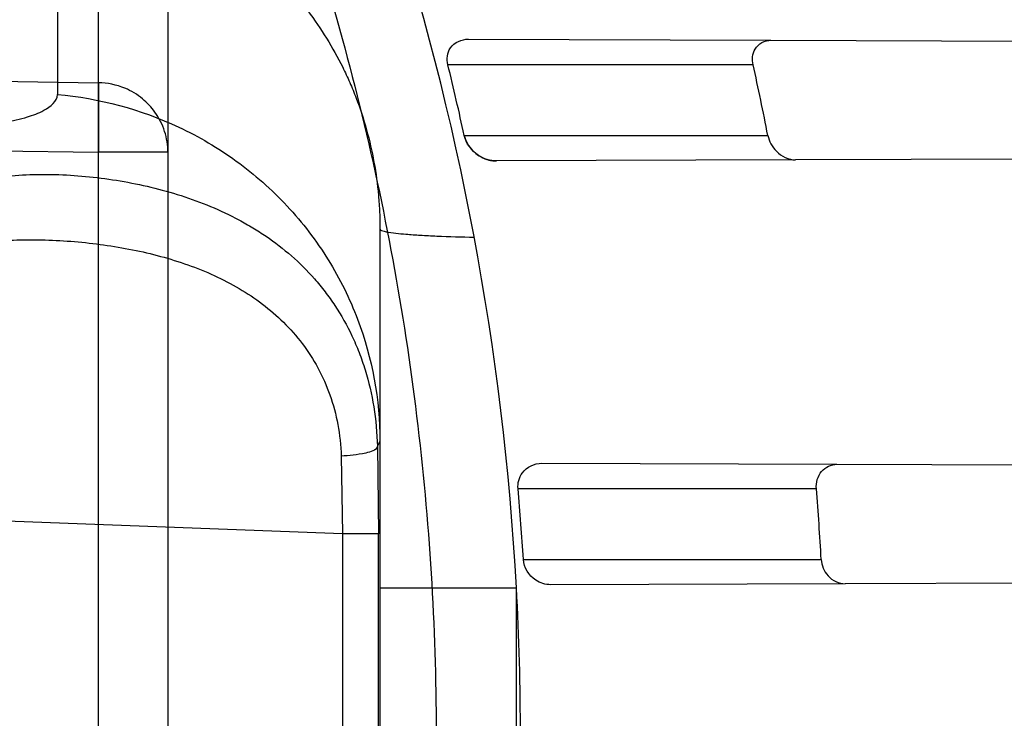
# Model space of a CAD drawing. Header units: millimetres. Extents: x 0 to 297, y 0 to 210.
# Tile 95 of 256: x 147.0301 to 147.1136, y 93.0391 to 93.0985. Entities that reach past the tile are written whole.
import ezdxf

# ---------------------------------------------------------------- set-up
doc = ezdxf.new("R2010")
doc.units = ezdxf.units.MM
doc.header["$LTSCALE"] = 16.335
doc.layers.get('0').update_dxf_attribs({"linetype": 'CONTINUOUS'})
for name, color, linetype in [('01_GLOBAL', 7, 'CONTINUOUS'), ('INTFCLR_1', 7, 'CONTINUOUS'), ('INTFCLR_144815', 7, 'CONTINUOUS')]:
    doc.layers.add(name, color=color, linetype=linetype)

msp = doc.modelspace()

# ---------------------------------------------------------------- linework, layer by layer
at = {"color": 7, "linetype": 'Continuous'}
msp.add_circle((147.7028034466, 92.1254639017), 2.28, dxfattribs=at)
at = {"color": 9, "linetype": 'Continuous'}
msp.add_arc((147.7028034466, 92.1254639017), 2.2507792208, 92.9674534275, 177.0325465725, dxfattribs=at)
at = {"layer": '01_GLOBAL', "color": 7, "linetype": 'Continuous'}
msp.add_circle((147.7028034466, 92.1254639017), 2.31, dxfattribs=at)
at = {"layer": 'INTFCLR_1', "color": 9, "linetype": 'Continuous'}
for p, q in [((147.0332503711, 93.11103877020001), (147.0332503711, 93.09210601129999)), ((147.0367404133, 92.9675399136), (147.0367404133, 93.1077233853)), ((147.0426356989, 93.10181543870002), (147.0426356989, 92.97344786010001)), ((147.0681540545, 93.0968095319), (147.0938271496, 93.09671991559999)), ((147.0923150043, 93.0946316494), (147.0664030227, 93.0946316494)), ((146.9843088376, 93.09387602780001), (147.0367404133, 93.0931080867)), ((147.0367404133, 93.0931080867), (147.0367404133, 93.08720014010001)), ((147.0677900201, 93.0886316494), (147.0935638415, 93.0886316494)), ((146.9714767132, 93.0881560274), (147.0367404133, 93.08720014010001)), ((147.0426356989, 93.08720014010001), (147.0367404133, 93.08720014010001)), ((147.0959213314, 93.0865506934), (147.0705148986, 93.08646200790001)), ((147.0606356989, 93.08066322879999), (147.0606356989, 92.9946000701)), ((147.0574530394, 93.0547842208), (146.8326356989, 93.0634480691)), ((147.0606356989, 93.06267420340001), (147.0604139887, 93.062229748)), ((147.0604139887, 93.062229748), (147.0604985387, 93.0547842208)), ((147.0573429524, 93.06140395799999), (147.0574530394, 93.0547842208)), ((147.07436842, 93.0607878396), (147.099431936, 93.06070035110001)), ((147.0976839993, 93.0586316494), (147.0723551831, 93.0586316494)), ((147.0574530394, 93.0547842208), (147.0574530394, 93.020479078)), ((147.0604985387, 93.0547842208), (147.0574530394, 93.0547842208)), ((147.0604985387, 93.020479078), (147.0604985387, 93.0547842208)), ((147.0728069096, 93.0526316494), (147.0980924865, 93.0526316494)), ((147.0606356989, 93.05022240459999), (147.0722169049, 93.05022240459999)), ((147.0722169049, 93.0250408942), (147.0722169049, 93.05022240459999)), ((147.1001148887, 93.0505653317), (147.0751349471, 93.0504781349))]:
    msp.add_line(p, q, dxfattribs=at)
at = {"layer": 'INTFCLR_1', "color": 6, "linetype": 'Continuous'}
for p, q in [((147.0938271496, 93.09671991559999), (147.1395149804, 93.0965604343)), ((147.141243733, 93.0867088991), (147.0959213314, 93.0865506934)), ((147.099431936, 93.06070035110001), (147.1442805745, 93.0605437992)), ((147.1448474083, 93.0507214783), (147.1001148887, 93.0505653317))]:
    msp.add_line(p, q, dxfattribs=at)
at = {"layer": 'INTFCLR_1', "color": 7, "linetype": 'Continuous'}
msp.add_lwpolyline([(147.0697147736, 93.0865922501), (147.0697693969, 93.0865750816), (147.0698263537, 93.0865584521), (147.0698856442, 93.0865425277), (147.0699474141, 93.0865274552), (147.0700115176, 93.0865134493), (147.0700775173, 93.08650076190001), (147.0701451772, 93.086489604), (147.0702147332, 93.08648008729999), (147.0702864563, 93.0864723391), (147.0703604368, 93.0864665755), (147.0704365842, 93.08646305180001), (147.0705148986, 93.08646200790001)], dxfattribs=at)
at = {"layer": 'INTFCLR_1', "color": 6, "linetype": 'Continuous'}
for centre, radius, start, end in [((146.8326356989, 93.03763164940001), 0.3620710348, 270, 90.00000002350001), ((146.8326356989, 93.03763164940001), 0.3440948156, 270, 90.00000002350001), ((146.8421676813, 93.0376351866), 0.230393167, 3.1324307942, 18.1483713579), ((146.8335071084, 93.0376336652), 0.2397692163, 12.2803992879, 13.7520232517), ((146.8335059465, 93.037633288), 0.2650112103, 11.095126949, 12.4201654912), ((146.8335066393, 93.03763227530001), 0.2397698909, 3.5866152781, 5.0244799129), ((146.8335056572, 93.0376321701), 0.2650116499, 3.2446361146, 4.5448727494), ((146.8422985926, 93.03763164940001), 0.2302628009, 356.865507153, 3.134492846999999)]:
    msp.add_arc(centre, radius, start, end, dxfattribs=at)
at = {"layer": 'INTFCLR_1', "color": 9, "linetype": 'Continuous'}
for points, knots in [([(147.1545442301, 92.9256703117), (147.1552565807, 92.92760868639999), (147.1566525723, 92.9315227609), (147.1593123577, 92.9394604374), (147.1636279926, 92.9537082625), (147.1676297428, 92.9704311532), (147.1702721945, 92.98537709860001), (147.1713830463, 92.99300879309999), (147.1719563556, 92.9974228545), (147.1732796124, 93.008504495), (147.1746545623, 93.02743949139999), (147.1744340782, 93.04977945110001), (147.1733950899, 93.0642567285), (147.1727415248, 93.0709415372), (147.1722603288, 93.07538757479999), (147.1707735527, 93.08738744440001), (147.1673977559, 93.1066025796), (147.162533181, 93.1253625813), (147.1590536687, 93.13649711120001), (147.157745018, 93.1404798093), (147.1557541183, 93.1463465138), (147.1512626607, 93.1586117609), (147.1435063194, 93.176613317), (147.134673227, 93.19362029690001), (147.1285153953, 93.2040882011), (147.1256373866, 93.208747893), (147.1237254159, 93.21178528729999), (147.1185545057, 93.2197736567), (147.1098896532, 93.232033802), (147.0978538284, 93.2469589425), (147.0876594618, 93.2581464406), (147.0805381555, 93.26529742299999), (147.0766007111, 93.2690835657), (147.0711374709, 93.27418968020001), (147.06349057, 93.2808755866), (147.0552130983, 93.2873626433), (147.0499647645, 93.2910949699), (147.0474074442, 93.29281092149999), (147.0457289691, 93.2938897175), (147.0442255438, 93.294808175), (147.0429042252, 93.29556660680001), (147.041778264, 93.2961550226), (147.0407894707, 93.2966200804), (147.0400295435, 93.2968637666), (147.0393696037, 93.2970368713), (147.0390133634, 93.2966025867), (147.0393275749, 93.29599323), (147.0397818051, 93.29522393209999), (147.0406181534, 93.29416107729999), (147.0417305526, 93.2928514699), (147.0430342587, 93.2914101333), (147.0444632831, 93.289871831), (147.0465759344, 93.2876354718), (147.0495827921, 93.28449215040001), (147.0551951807, 93.2786029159), (147.0613248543, 93.27199583), (147.0669087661, 93.26568094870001), (147.0703603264, 93.2616654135), (147.0759105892, 93.2550734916), (147.0844077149, 93.2443909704), (147.0955472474, 93.22884910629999), (147.1036099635, 93.2161613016), (147.1088887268, 93.20713012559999), (147.1124703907, 93.200778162), (147.1186494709, 93.1891839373), (147.1269016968, 93.171675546), (147.1325946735, 93.1570782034), (147.1352425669, 93.1495098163)], [0, 0, 0, 0, 0.0103792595, 0.0208842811, 0.0420721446, 0.0851858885, 0.1071984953, 0.1183380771, 0.123943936, 0.1295693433, 0.1744299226, 0.2192388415, 0.2417237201, 0.2473597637, 0.2529962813, 0.2641993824, 0.3081295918, 0.3509327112, 0.3614952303, 0.3667582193, 0.3720021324, 0.3926323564, 0.4323913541, 0.4704239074, 0.4888657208, 0.4934194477, 0.497950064, 0.5069039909, 0.5412450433, 0.5733438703, 0.6032118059, 0.6172673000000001, 0.6240601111, 0.6306649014, 0.6548506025, 0.6750843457, 0.6834913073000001, 0.6872123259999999, 0.6905622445, 0.6935176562, 0.6960693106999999, 0.6982084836, 0.6999280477, 0.7014829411, 0.7024060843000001, 0.7029587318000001, 0.7038763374, 0.7054334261, 0.7076628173, 0.7105600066, 0.714112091, 0.7174145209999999, 0.7211168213, 0.7295725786, 0.7392778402, 0.7620040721, 0.7748640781, 0.7816422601, 0.7886165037, 0.8181744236, 0.8502177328, 0.884679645, 0.8936796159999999, 0.902792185, 0.9213283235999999, 0.9597006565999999, 1, 1, 1, 1]), ([(147.0432510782, 93.2956316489), (147.0440337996, 93.2956315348), (147.0461901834, 93.29448394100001), (147.048762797, 93.29308623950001), (147.05126835, 93.29149221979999), (147.0538664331, 93.2897847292), (147.0591995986, 93.28606265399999), (147.0676125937, 93.27960414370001), (147.0753919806, 93.27294276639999), (147.0809499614, 93.26785658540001), (147.0849532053, 93.2640878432), (147.0921910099, 93.25697312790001), (147.1025540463, 93.2458430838), (147.114792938, 93.2309925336), (147.1236090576, 93.2187883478), (147.1288703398, 93.210836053), (147.1308146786, 93.20781404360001), (147.1337403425, 93.20317969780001), (147.1399980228, 93.19277282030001), (147.1489774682, 93.17586162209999), (147.1568675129, 93.15795089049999), (147.1614367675, 93.1457458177), (147.1634614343, 93.13990986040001), (147.1647919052, 93.13594917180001), (147.1683281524, 93.12488035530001), (147.1732735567, 93.1062283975), (147.1767074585, 93.0871131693), (147.1782194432, 93.07517712), (147.1787086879, 93.07075571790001), (147.1793731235, 93.0641085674), (147.1804294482, 93.0497128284), (147.1806536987, 93.0274948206), (147.1792555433, 93.0086652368), (147.1779104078, 92.9976470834), (147.1773275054, 92.9932574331), (147.1761979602, 92.9856672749), (147.1735104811, 92.97079983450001), (147.1694409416, 92.95416803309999), (147.1650544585, 92.9400032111), (147.1623504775, 92.9321098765), (147.1609312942, 92.9282176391), (147.1602071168, 92.92629007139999)], [0, 0, 0, 0, 0.0056084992, 0.016622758, 0.0214510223, 0.0268121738, 0.0389184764, 0.0680276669, 0.1027789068, 0.1122614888, 0.1220107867, 0.1421735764, 0.1849752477, 0.2309092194, 0.2799812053, 0.2927645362, 0.2992310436, 0.3057293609, 0.3320345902, 0.3862266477, 0.4428037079, 0.4721337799, 0.479586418, 0.4870651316, 0.5020714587, 0.5628449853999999, 0.6251697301, 0.6410581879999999, 0.6490513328, 0.6570434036, 0.6889243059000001, 0.7524504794, 0.8160576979, 0.8240355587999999, 0.8319861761, 0.8477866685, 0.8790166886, 0.9402183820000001, 0.9703167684, 0.9852456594, 1, 1, 1, 1]), ([(147.1352425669, 93.1495098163), (147.1379952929, 93.14164178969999), (147.1429940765, 93.1254736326), (147.1477529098, 93.1046918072), (147.1501024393, 93.09081219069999), (147.151047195, 93.08426445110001), (147.151638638, 93.07985863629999), (147.1530856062, 93.06772189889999), (147.1544764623, 93.04770806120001), (147.1542807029, 93.0276232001), (147.1535512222, 93.0153442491), (147.1532177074, 93.0108633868), (147.1526544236, 93.00419454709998), (147.1511010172, 92.9899942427), (147.1474849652, 92.9685843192), (147.1430641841, 92.95080514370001), (147.1400632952, 92.9406015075), (147.1388460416, 92.9366002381), (147.1366541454, 92.9297366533), (147.1320236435, 92.91648816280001), (147.124625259, 92.8984289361), (147.1170139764, 92.8829220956), (147.1121048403, 92.87387096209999), (147.1103239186, 92.8706785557), (147.1076776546, 92.8660211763), (147.101977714, 92.8564219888), (147.0929326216, 92.8426084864), (147.0818447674, 92.827530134), (147.0738492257, 92.81769368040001), (147.0692400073, 92.8122947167), (147.0675023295, 92.81027962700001), (147.0645699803, 92.8069282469), (147.059151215, 92.8008948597), (147.053263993, 92.7946267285), (147.047929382, 92.78903803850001), (147.0447760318, 92.7857530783), (147.0421529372, 92.78285660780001), (147.0404461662, 92.78102579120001), (147.0382254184, 92.7776381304), (147.0420399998, 92.77914588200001), (147.0441807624, 92.7804356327), (147.0467768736, 92.78202657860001), (147.049052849, 92.7835556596), (147.0517912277, 92.7854541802), (147.0555009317, 92.78817176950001), (147.0602492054, 92.79186222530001), (147.067344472, 92.7977012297), (147.0736957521, 92.8033972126), (147.0792529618, 92.8087266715), (147.0832359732, 92.812657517), (147.0904141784, 92.8200586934), (147.1006451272, 92.8316000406), (147.1126583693, 92.84694521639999), (147.1212603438, 92.85951606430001), (147.1263733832, 92.8676917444), (147.1282611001, 92.87079789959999), (147.1311015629, 92.87556381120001), (147.1371674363, 92.88626496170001), (147.1458250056, 92.9036348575), (147.1517810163, 92.9181513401), (147.1545442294, 92.9256703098)], [0, 0, 0, 0, 0.0419449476, 0.0850695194, 0.1071739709, 0.1127634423, 0.1183584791, 0.1295423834, 0.1742656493, 0.2191961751, 0.2304978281, 0.2361598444, 0.2418057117, 0.2641744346, 0.3080240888, 0.3509528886, 0.3562644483, 0.3615432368, 0.3719979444, 0.3925183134, 0.4321501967, 0.4701192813, 0.4793724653, 0.4839620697, 0.48851378, 0.5063269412, 0.5401307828, 0.5715496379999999, 0.6004673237, 0.6038923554, 0.6072711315, 0.6138564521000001, 0.6263016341, 0.6480618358, 0.6572019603, 0.6650284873, 0.6713159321, 0.6759369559, 0.6799952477, 0.6841765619, 0.6887949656, 0.6950107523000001, 0.6986911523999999, 0.7027318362, 0.7117342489, 0.7218512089, 0.7329803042, 0.7579718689, 0.7647510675, 0.7717251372, 0.7861300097, 0.8166264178, 0.8492835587, 0.8841348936, 0.8932111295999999, 0.8978052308, 0.9024247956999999, 0.92112918, 0.9596906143, 1, 1, 1, 1]), ([(147.0432510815, 92.7796316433), (147.0431330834, 92.7796316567), (147.0428441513, 92.77968862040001), (147.0428590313, 92.7802080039), (147.043168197, 92.78074236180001), (147.0437027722, 92.7815366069), (147.0445175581, 92.7825251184), (147.046088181, 92.7843056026), (147.0479460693, 92.786252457), (147.0500136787, 92.7883830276), (147.0523867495, 92.79080681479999), (147.0572874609, 92.7957986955), (147.0632966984, 92.8020416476), (147.0688203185, 92.8080382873), (147.0718101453, 92.8113712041), (147.0735816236, 92.81337496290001), (147.0782783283, 92.8187413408), (147.0864250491, 92.8285190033), (147.0977271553, 92.8435162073), (147.106950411, 92.8572622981), (147.1127640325, 92.86681826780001), (147.1154623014, 92.871453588), (147.1172776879, 92.87462997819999), (147.1222795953, 92.88363180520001), (147.1300362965, 92.8990567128), (147.1375818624, 92.91703545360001), (147.1423047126, 92.93022711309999), (147.1445398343, 92.9370600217), (147.1457809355, 92.941042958), (147.1488392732, 92.9511954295), (147.1533458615, 92.9688880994), (147.157034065, 92.99020578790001), (147.1586182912, 93.0043449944), (147.159192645, 93.0109841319), (147.1595326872, 93.0154446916), (147.1602764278, 93.0276675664), (147.1604760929, 93.0476640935), (147.1590577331, 93.0675881), (147.157582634, 93.0796680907), (147.1569796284, 93.0840538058), (147.1560162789, 93.0905724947), (147.1536199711, 93.10439313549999), (147.1487661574, 93.12508522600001), (147.1436711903, 93.1411717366), (147.1408661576, 93.1489990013)], [0, 0, 0, 0, 0.0008731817, 0.001718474, 0.0032338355, 0.0055641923, 0.008732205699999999, 0.0127298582, 0.0231213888, 0.0286463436, 0.0346993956, 0.04822263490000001, 0.0804125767, 0.0988155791, 0.1085508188, 0.1135449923, 0.1186070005, 0.1613231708, 0.2076862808, 0.2575123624, 0.2837454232, 0.2904461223, 0.2972015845, 0.3108183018, 0.3666504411, 0.4248609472, 0.4549769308, 0.4703146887, 0.4780576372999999, 0.4858477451, 0.5487776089, 0.6130123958, 0.6457680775, 0.6540347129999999, 0.6623246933, 0.6788711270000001, 0.74464742, 0.8101273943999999, 0.8265053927, 0.8346996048, 0.8428861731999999, 0.8752668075, 0.9384714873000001, 1, 1, 1, 1]), ([(147.0526946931, 93.10138842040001), (147.0533307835, 93.1006861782), (147.0545352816, 93.0992312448), (147.0561378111, 93.09689995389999), (147.0572845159, 93.0948425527), (147.0580837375, 93.0931312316), (147.0588019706, 93.09137957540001), (147.0595405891, 93.08913177), (147.0601723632, 93.0863612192), (147.0604880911, 93.0840048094), (147.0606146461, 93.08209970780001), (147.0606356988, 93.0811414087), (147.0606356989, 93.0806632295)], [0, 0, 0, 0, 0.1251649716, 0.2491232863, 0.3732270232, 0.4357970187, 0.4985462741, 0.6232342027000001, 0.7478440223, 0.8734290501, 0.9368323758, 1, 1, 1, 1]), ([(147.0426356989, 93.08720014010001), (147.0426356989, 93.0877986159), (147.04244636, 93.0890146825), (147.0416580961, 93.090578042), (147.0404785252, 93.0918358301), (147.0388643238, 93.0928104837), (147.0375064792, 93.0930949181), (147.0367404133, 93.0931080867)], [0, 0, 0, 0, 0.1949535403, 0.3935125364, 0.5612463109, 0.7504170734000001, 1, 1, 1, 1]), ([(147.0167487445, 93.0888478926), (147.0179347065, 93.0888479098), (147.0202003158, 93.0888810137), (147.023414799, 93.08904029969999), (147.026251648, 93.0893081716), (147.0286429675, 93.0896633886), (147.0305925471, 93.0901378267), (147.0321680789, 93.0906861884), (147.0332498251, 93.09152033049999), (147.0332503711, 93.09210601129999)], [0, 0, 0, 0, 0.2052123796, 0.3919471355, 0.5569433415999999, 0.6975085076, 0.8116792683, 0.8986569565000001, 1, 1, 1, 1]), ([(147.0332503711, 93.09210601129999), (147.036791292, 93.0918009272), (147.0421949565, 93.09035235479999), (147.0485654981, 93.0865864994), (147.0528876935, 93.08276627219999), (147.0563790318, 93.0781934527), (147.0596332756, 93.0716244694), (147.0606356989, 93.0661796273), (147.0606356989, 93.06267420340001)], [0, 0, 0, 0, 0.2423205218, 0.3713274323, 0.5023855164, 0.6330587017, 0.7609941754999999, 1, 1, 1, 1]), ([(147.0284384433, 93.0850850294), (147.0300694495, 93.0853207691), (147.0326012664, 93.08538624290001), (147.03598888, 93.0851474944), (147.0386001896, 93.0847923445), (147.0412001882, 93.0842654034), (147.0437612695, 93.08355376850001), (147.0462652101, 93.08263917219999), (147.0482847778, 93.081689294), (147.0498430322, 93.0808036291), (147.0513606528, 93.0798298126), (147.05316427, 93.07843828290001), (147.0547985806, 93.0768154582), (147.0559889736, 93.0753655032), (147.0571150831, 93.0737858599), (147.0580867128, 93.0720569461), (147.0588823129, 93.0702001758), (147.0595728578, 93.06820652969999), (147.0601869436, 93.06554679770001), (147.0603871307, 93.06335193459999), (147.0604139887, 93.062229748)], [0, 0, 0, 0, 0.111080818, 0.1695137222, 0.2289355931, 0.2885554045, 0.3482075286, 0.4079337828, 0.4680411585, 0.4983856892, 0.5286962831, 0.5895335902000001, 0.6515560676, 0.6834685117, 0.715895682, 0.7822362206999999, 0.8166074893, 0.8519668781, 0.9243370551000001, 1, 1, 1, 1]), ([(147.0606356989, 93.0806632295), (147.0606356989, 93.0806072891), (147.0608743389, 93.08051297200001), (147.0615332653, 93.08036961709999), (147.0626994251, 93.0802547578), (147.0641152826, 93.080155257), (147.0660539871, 93.0800564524), (147.067578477, 93.08001093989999), (147.06863445, 93.07998867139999)], [0, 0, 0, 0, 0.0208001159, 0.0728300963, 0.2806741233, 0.4319517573, 0.6072739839, 1, 1, 1, 1]), ([(147.0274322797, 93.07957826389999), (147.0290179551, 93.0797603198), (147.0314516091, 93.0798226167), (147.0347032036, 93.0796387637), (147.0371769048, 93.0793634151), (147.0396213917, 93.0789510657), (147.0420129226, 93.0783929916), (147.044337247, 93.07767244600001), (147.0465782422, 93.0767723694), (147.0487039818, 93.07566893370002), (147.050684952, 93.0743475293), (147.0524940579, 93.072790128), (147.0540892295, 93.07097760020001), (147.0554284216, 93.0689042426), (147.0564549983, 93.066590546), (147.0571275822, 93.06406347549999), (147.0573162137, 93.0623020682), (147.0573429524, 93.06140395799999)], [0, 0, 0, 0, 0.1217214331, 0.1848395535, 0.2483615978, 0.3114174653, 0.3737939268, 0.4355049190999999, 0.4968221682, 0.5577254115, 0.617830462, 0.678021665, 0.7392590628, 0.8013264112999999, 0.8655373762, 0.9314778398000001, 1, 1, 1, 1]), ([(147.0604139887, 93.062229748), (147.0603049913, 93.0618657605), (147.0589923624, 93.06154008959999), (147.0580424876, 93.06141462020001), (147.0573429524, 93.06140395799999)], [0, 0, 0, 0, 0.3519510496, 1, 1, 1, 1])]:
    msp.add_open_spline(points, degree=3, knots=knots, dxfattribs=at)
at = {"layer": 'INTFCLR_1', "color": 6, "linetype": 'Continuous'}
for points, knots in [([(147.0687421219, 93.29563164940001), (147.0680098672, 93.29563164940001), (147.0693330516, 93.2931111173), (147.0704693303, 93.29172068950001), (147.0723263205, 93.28928078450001), (147.0746177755, 93.2865210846), (147.0775470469, 93.28299903), (147.080971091, 93.27890891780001), (147.0846437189, 93.27446035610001), (147.0882701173, 93.26998999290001), (147.0916458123, 93.2657319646), (147.0947448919, 93.2617356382), (147.0975630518, 93.2580185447), (147.100110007, 93.25458663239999), (147.1024035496, 93.25143207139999), (147.1044661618, 93.24854131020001), (147.1063189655, 93.24589767), (147.1079764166, 93.2434940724), (147.109457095, 93.2413147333), (147.1107791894, 93.2393416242), (147.1119635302, 93.23755181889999), (147.1130167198, 93.235942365), (147.1139517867, 93.2344985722), (147.1147816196, 93.2332054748), (147.1157213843, 93.2317287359), (147.1167390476, 93.23011252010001), (147.1179255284, 93.2282043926), (147.1189332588, 93.2265622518), (147.1198501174, 93.2250516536), (147.1206424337, 93.2237350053), (147.1215180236, 93.2222660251), (147.1224842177, 93.22062728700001), (147.1235503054, 93.2187965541), (147.1247223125, 93.21675634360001), (147.1260120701, 93.2144766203), (147.1274302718, 93.21192636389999), (147.1289898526, 93.20906621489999), (147.1307073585, 93.2058462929), (147.1325944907, 93.2022184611), (147.1346618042, 93.1981270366), (147.1369222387, 93.1935038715), (147.1393944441, 93.1882537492), (147.1420944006, 93.1822619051), (147.1450364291, 93.1753818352), (147.1482313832, 93.1674373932), (147.1516877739, 93.1581768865), (147.1553587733, 93.14738762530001), (147.1590017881, 93.1353669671), (147.1623609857, 93.1226214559), (147.1652568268, 93.10972884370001), (147.1676651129, 93.0968010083), (147.1695853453, 93.0838891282), (147.1710275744, 93.0709911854), (147.1719965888, 93.05813761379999), (147.1725011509, 93.0453158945), (147.1725469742, 93.0325462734), (147.1721391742, 93.0198169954), (147.171280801, 93.0071297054), (147.1699742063, 92.99449457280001), (147.1682169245, 92.9818861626), (147.1660086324, 92.9693213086), (147.1633383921, 92.9567727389), (147.1602041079, 92.94425636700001), (147.1566465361, 92.9319458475), (147.1528751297, 92.9204393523), (147.1491593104, 92.9102243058), (147.1457087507, 92.9015000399), (147.1425365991, 92.8940034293), (147.1396288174, 92.8875126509), (147.136972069, 92.8818585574), (147.1345472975, 92.8769025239), (147.1323371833, 92.8725413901), (147.130325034, 92.8686912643), (147.1284994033, 92.8652891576), (147.1268466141, 92.8622800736), (147.1253496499, 92.85960988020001), (147.1239936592, 92.85723391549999), (147.1227647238, 92.8551144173), (147.1216541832, 92.85322630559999), (147.1206539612, 92.8515468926), (147.1197533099, 92.8500510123), (147.1189386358, 92.8487109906), (147.1179864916, 92.8471584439), (147.1170567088, 92.8456599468), (147.1160957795, 92.84412860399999), (147.1152647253, 92.8428151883), (147.1143298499, 92.84135168), (147.1132770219, 92.8397205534), (147.1120898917, 92.837902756), (147.1107550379, 92.8358842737), (147.109257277, 92.8336513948), (147.107577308, 92.8311858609), (147.1056960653, 92.8284703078), (147.1035922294, 92.82548916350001), (147.1012492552, 92.8222342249), (147.0986446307, 92.81869165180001), (147.095755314, 92.8148491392), (147.0925736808, 92.81071697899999), (147.0890986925, 92.8063077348), (147.0853575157, 92.80167437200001), (147.0815402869, 92.7970384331), (147.0779667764, 92.7927652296), (147.0748968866, 92.789078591), (147.0724998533, 92.7861981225), (147.070552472, 92.7836530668), (147.0693788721, 92.7822194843), (147.0679949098, 92.7796316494), (147.0687421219, 92.7796316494)], [0, 0, 0, 0, 0.003860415, 0.007501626, 0.0124785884, 0.0188917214, 0.0268498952, 0.0364677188, 0.0470694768, 0.0572444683, 0.0668187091, 0.0757144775, 0.083905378, 0.09140992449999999, 0.0982451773, 0.1044667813, 0.1101313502, 0.1152642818, 0.1198589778, 0.1240215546, 0.1277856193, 0.1311734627, 0.1341617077, 0.1368541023, 0.1392736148, 0.1433897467, 0.1469230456, 0.1511192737, 0.1535471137, 0.1562389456, 0.1592204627, 0.1625628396, 0.1662680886, 0.1703891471, 0.174967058, 0.1800766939, 0.1857729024, 0.1921414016, 0.1993155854, 0.2073311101, 0.2163077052, 0.2264451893, 0.2379233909, 0.250953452, 0.2658909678, 0.283062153, 0.3030578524, 0.3259639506, 0.3492662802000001, 0.3725305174, 0.3956109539, 0.4185782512, 0.4413347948, 0.4640172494, 0.4865192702, 0.508968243, 0.531324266, 0.5536477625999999, 0.5759939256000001, 0.5982772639, 0.620747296, 0.6432362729, 0.6658996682, 0.68875599, 0.7107777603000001, 0.7297237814, 0.7460531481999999, 0.7602331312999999, 0.7726347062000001, 0.7835467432, 0.793166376, 0.8017211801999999, 0.8093215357, 0.8160683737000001, 0.8220758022, 0.8274205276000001, 0.8322066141, 0.8364980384, 0.8403367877, 0.8437547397, 0.8468031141, 0.8495420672, 0.8520223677, 0.8564046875, 0.8588391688, 0.8615533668, 0.8645986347, 0.8679945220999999, 0.8717882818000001, 0.8760445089, 0.8807522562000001, 0.8859628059, 0.8917731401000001, 0.898168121, 0.9051985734, 0.9129160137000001, 0.9213486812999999, 0.9305434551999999, 0.9404096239, 0.9509435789, 0.961943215, 0.9720502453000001, 0.980371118, 0.9870628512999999, 0.992271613, 0.9960607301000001, 1, 1, 1, 1]), ([(147.0687421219, 92.7796316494), (147.0695765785, 92.7796316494), (147.0710237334, 92.7806068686), (147.0732486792, 92.7819463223), (147.0757995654, 92.7837998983), (147.0789536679, 92.78621498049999), (147.0827092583, 92.7892984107), (147.0868482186, 92.7928925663), (147.0910477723, 92.79673500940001), (147.0950116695, 92.80053311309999), (147.0986438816, 92.80415209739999), (147.1019501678, 92.80756746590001), (147.1049461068, 92.8107620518), (147.107653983, 92.813732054), (147.1100921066, 92.81647650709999), (147.1122806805, 92.81899733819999), (147.1142479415, 92.8213114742), (147.1160099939, 92.82342388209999), (147.1175861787, 92.82534548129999), (147.1189934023, 92.8270878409), (147.1202530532, 92.828669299), (147.1213970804, 92.83012358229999), (147.1225240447, 92.83157239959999), (147.123724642, 92.8331346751), (147.1249992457, 92.8348159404), (147.1262604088, 92.83650316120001), (147.1274992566, 92.8381825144), (147.1287882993, 92.8399539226), (147.1302152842, 92.8419444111), (147.131810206, 92.84420661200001), (147.1335924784, 92.846783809), (147.1355808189, 92.8497229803), (147.1377917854, 92.8530728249), (147.140242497, 92.8568933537), (147.1429592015, 92.861268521), (147.1459674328, 92.8662949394), (147.1492907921, 92.8720905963), (147.1529541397, 92.8788115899), (147.1569786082, 92.8866408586), (147.1613909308, 92.895852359), (147.1661049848, 92.9065772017), (147.1708180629, 92.91847841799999), (147.1752249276, 92.93102624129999), (147.1791389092, 92.9437452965), (147.1825261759, 92.9565113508), (147.1853979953, 92.9693107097), (147.1877529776, 92.9820756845), (147.1896101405, 92.9948409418), (147.1909735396, 93.00755209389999), (147.1918561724, 93.02022938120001), (147.1922659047, 93.0328602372), (147.1922092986, 93.0454468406), (147.1916906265, 93.0579966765), (147.1907127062, 93.07050178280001), (147.1892753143, 93.0829675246), (147.187377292, 93.0953920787), (147.1850186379, 93.1077564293), (147.1821898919, 93.1200882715), (147.1788863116, 93.1323721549), (147.1750915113, 93.1446222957), (147.1708160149, 93.1567764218), (147.1662306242, 93.1683760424), (147.1616300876, 93.17888244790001), (147.1573218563, 93.1879248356), (147.1533932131, 93.19561622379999), (147.1498208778, 93.2022183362), (147.1465812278, 93.20791453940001), (147.1436479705, 93.2128584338), (147.140997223, 93.2171670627), (147.1386015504, 93.22093898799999), (147.1364409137, 93.22424590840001), (147.1344943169, 93.2271532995), (147.1327470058, 93.229707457), (147.1311776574, 93.2319576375), (147.1297748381, 93.23393568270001), (147.1285161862, 93.23568453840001), (147.1273854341, 93.237235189), (147.1263043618, 93.2387000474), (147.1251805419, 93.2402055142), (147.1239422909, 93.24184332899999), (147.1226668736, 93.2435068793), (147.1213873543, 93.2451529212), (147.120091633, 93.2467985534), (147.1186694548, 93.2485796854), (147.1170808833, 93.2505381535), (147.1153015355, 93.25269419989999), (147.1133143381, 93.2550569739), (147.1110956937, 93.2576388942), (147.1086258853, 93.2604465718), (147.1058792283, 93.263488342), (147.1028357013, 93.2667628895), (147.099478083, 93.27026211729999), (147.0957850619, 93.2739726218), (147.0917574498, 93.27786179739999), (147.0874623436, 93.28182281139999), (147.0831967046, 93.28555323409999), (147.0792915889, 93.2887810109), (147.0760051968, 93.2913109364), (147.073359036, 93.29324438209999), (147.0710713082, 93.29462673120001), (147.0695920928, 93.29563164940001), (147.0687421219, 93.29563164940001)], [0, 0, 0, 0, 0.0042187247, 0.0081401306, 0.0133978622, 0.0200459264, 0.0282638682, 0.0379443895, 0.0477615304, 0.05703690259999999, 0.0656973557, 0.0736821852, 0.0810680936, 0.0878383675, 0.0940009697, 0.0996271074, 0.1047154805, 0.1093563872, 0.1135342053, 0.1172803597, 0.1206792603, 0.1237557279, 0.1266349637, 0.1299589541, 0.1337168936, 0.1373013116, 0.1406085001, 0.1442672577, 0.148377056, 0.1529904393, 0.1582606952, 0.164218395, 0.1709303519, 0.1785521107, 0.1871652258, 0.1969659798, 0.2081658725, 0.2209392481, 0.2356613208, 0.2526660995, 0.2725685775, 0.2948769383, 0.3173640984, 0.3397873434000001, 0.3621386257, 0.3841211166, 0.4060891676, 0.4277469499, 0.4493218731, 0.470705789, 0.4919793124, 0.5131981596, 0.5343255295, 0.5554668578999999, 0.5765984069, 0.5977513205, 0.6189954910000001, 0.6402209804, 0.6617015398, 0.6832900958, 0.7050415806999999, 0.7268239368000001, 0.7463339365, 0.7630160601, 0.7774553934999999, 0.7899931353, 0.8009638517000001, 0.8105830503, 0.8190545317, 0.8265380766, 0.8331730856, 0.8390248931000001, 0.8442268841, 0.8488182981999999, 0.8528943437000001, 0.8564866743, 0.8597116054, 0.8625968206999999, 0.8656908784, 0.8692094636, 0.8729771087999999, 0.8762884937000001, 0.879749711, 0.8835661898, 0.8878115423, 0.8924986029, 0.8976989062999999, 0.9034198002, 0.9097088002, 0.9166034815, 0.9241390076, 0.9323094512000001, 0.9411199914, 0.9506041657, 0.9606137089, 0.9706541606, 0.9792553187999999, 0.9862062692, 0.9916647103, 0.9957028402, 1, 1, 1, 1]), ([(146.8326356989, 93.2611850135), (146.8370934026, 93.2613679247), (146.8460221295, 93.2614662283), (146.8593965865, 93.260813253), (146.8727322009, 93.2593570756), (146.8860227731, 93.25709220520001), (146.8991901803, 93.2540186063), (146.9119493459, 93.2502127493), (146.9244276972, 93.24567473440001), (146.9366204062, 93.24040866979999), (146.9486732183, 93.2343158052), (146.9603342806, 93.2275074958), (146.9715563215, 93.22001275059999), (146.9823021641, 93.2118590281), (146.9925323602, 93.2030766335), (147.0022137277, 93.1936954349), (147.0113088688, 93.18375337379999), (147.0197869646, 93.17328453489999), (147.0276126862, 93.16233547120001), (147.0347635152, 93.1509416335), (147.0412169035, 93.13913965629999), (147.0469483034, 93.1269747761), (147.0519351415, 93.11449862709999), (147.0561630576, 93.1017520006), (147.0596198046, 93.0887741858), (147.062293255, 93.0756097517), (147.0641729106, 93.0623087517), (147.065251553, 93.04892494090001), (147.0655262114, 93.03551435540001), (147.0649983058, 93.02212437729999), (147.0636720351, 93.0087991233), (147.0615523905, 92.9955783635), (147.0586468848, 92.98250788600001), (147.0549655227, 92.9696336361), (147.0505224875, 92.9570052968), (147.0453357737, 92.94467244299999), (147.0394268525, 92.9326809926), (147.0328159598, 92.9210679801), (147.025529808, 92.9098785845), (147.017595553, 92.8991515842), (147.0090432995, 92.8889235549), (146.9998957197, 92.87922094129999), (146.990192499, 92.87008647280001), (146.9799629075, 92.86154562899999), (146.9692487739, 92.85363234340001), (146.9580859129, 92.8463733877), (146.946519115, 92.8397956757), (146.9346012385, 92.8339262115), (146.9226185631, 92.82888482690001), (146.9109496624, 92.82474710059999), (146.9001136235, 92.8215446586), (146.890303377, 92.81915042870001), (146.8815652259, 92.81740428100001), (146.8732657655, 92.81606653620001), (146.8646870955, 92.81500471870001), (146.8551490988, 92.8142133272), (146.8443424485, 92.81380665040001), (146.8367080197, 92.8139111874), (146.8326356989, 92.81407828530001)], [0, 0, 0, 0, 0.0185657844, 0.0371317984, 0.05569073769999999, 0.0743563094, 0.09320240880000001, 0.1119235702, 0.129729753, 0.1484268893, 0.1671582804, 0.1858963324, 0.2045840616, 0.2232805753, 0.241995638, 0.2606572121, 0.2793460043, 0.298034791, 0.3166822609, 0.3353170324, 0.3539796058, 0.3726237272, 0.3912431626, 0.4098577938, 0.4284754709, 0.4470981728, 0.4657246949, 0.4843423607, 0.5029403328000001, 0.5215094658, 0.5400731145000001, 0.5586325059, 0.5771954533, 0.5957587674, 0.6143211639, 0.6328711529, 0.651401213, 0.6699184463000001, 0.6884460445, 0.7069331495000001, 0.7254085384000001, 0.7438945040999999, 0.7623917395, 0.7808314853, 0.7993176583, 0.8177869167, 0.8362093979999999, 0.8546575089, 0.8730374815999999, 0.8902753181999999, 0.9061521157, 0.9200376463, 0.9322836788, 0.9432240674, 0.9550134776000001, 0.9682465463, 0.9830392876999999, 1, 1, 1, 1]), ([(147.0664030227, 93.0946316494), (147.0662882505, 93.09510061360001), (147.0663988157, 93.0963163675), (147.0675843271, 93.0968115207), (147.0681540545, 93.0968095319)], [0, 0, 0, 0, 0.4587061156, 1, 1, 1, 1]), ([(147.0923150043, 93.0946316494), (147.0922185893, 93.0950694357), (147.0922613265, 93.0961545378), (147.0933116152, 93.0967217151), (147.0938271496, 93.09671991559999)], [0, 0, 0, 0, 0.4651073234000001, 1, 1, 1, 1]), ([(147.0935638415, 93.0886316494), (147.0936612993, 93.08813468), (147.0942121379, 93.08710958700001), (147.0953217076, 93.0865486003), (147.0959213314, 93.0865506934)], [0, 0, 0, 0, 0.4578720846, 1, 1, 1, 1]), ([(147.0723551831, 93.0586316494), (147.0723143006, 93.0590966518), (147.0725940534, 93.06025434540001), (147.073757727, 93.0607899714), (147.07436842, 93.0607878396)], [0, 0, 0, 0, 0.4332243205, 1, 1, 1, 1]), ([(147.0976839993, 93.0586316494), (147.0976436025, 93.0591398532), (147.0979168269, 93.0602214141), (147.0989527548, 93.06070202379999), (147.099431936, 93.06070035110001)], [0, 0, 0, 0, 0.5154817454, 1, 1, 1, 1]), ([(147.0751349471, 93.0504781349), (147.0746889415, 93.05047657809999), (147.0735415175, 93.0508119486), (147.0728497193, 93.05194866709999), (147.0728069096, 93.0526316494)], [0, 0, 0, 0, 0.3945820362, 1, 1, 1, 1]), ([(147.0980924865, 93.0526316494), (147.0981209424, 93.05212969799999), (147.0985273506, 93.05108620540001), (147.0995834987, 93.05056347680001), (147.1001148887, 93.0505653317)], [0, 0, 0, 0, 0.4861548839, 1, 1, 1, 1])]:
    msp.add_open_spline(points, degree=3, knots=knots, dxfattribs=at)
at = {"layer": 'INTFCLR_1', "color": 7, "linetype": 'Continuous'}
for points, knots in [([(147.0705148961, 93.0864620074), (147.0699865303, 93.0864613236), (147.0687653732, 93.08686585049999), (147.0679287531, 93.087951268), (147.0677900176, 93.08863164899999)], [0, 0, 0, 0, 0.4321138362, 1, 1, 1, 1]), ([(147.0677900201, 93.0886316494), (147.0678922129, 93.0881546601), (147.0684120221, 93.0872743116), (147.0692607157, 93.0867392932), (147.0697147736, 93.0865922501)], [0, 0, 0, 0, 0.5054606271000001, 1, 1, 1, 1])]:
    msp.add_open_spline(points, degree=3, knots=knots, dxfattribs=at)
at = {"layer": 'INTFCLR_144815', "color": 6, "linetype": 'Continuous'}
for radius in [0.3828680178, 0.364857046]:
    msp.add_circle((146.8326356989, 93.03763164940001), radius, dxfattribs=at)
for radius, start, end in [(0.5278075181, 313.9937911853, 154.5150993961), (0.49294334, 282.2440355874, 71.2863570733), (0.3966228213, 45.0000000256, 314.9999999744), (0.3959130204, 44.99999995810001, 315.0000000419), (0.3953393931, 44.99999997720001, 315.0000000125)]:
    msp.add_arc((146.8326356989, 93.03763164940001), radius, start, end, dxfattribs=at)
at = {"layer": 'INTFCLR_144815', "color": 9, "linetype": 'Continuous'}
for radius, start, end in [(0.3958087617, 314.0862202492, 45.9137797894), (0.3838160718, 314.0319604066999, 45.9680396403)]:
    msp.add_arc((146.8326356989, 93.03763164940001), radius, start, end, dxfattribs=at)
at = {"layer": 'INTFCLR_144815', "color": 6, "linetype": 'Continuous'}
for points, knots in [([(147.1951703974, 93.0376316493), (147.1951703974, 93.03951723), (147.195142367, 93.0432888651), (147.1950162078, 93.0489460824), (147.1948058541, 93.05460331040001), (147.1945111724, 93.06026056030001), (147.1941319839, 93.065917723), (147.1936680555, 93.07157476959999), (147.1931191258, 93.07723143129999), (147.1924848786, 93.0828875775), (147.1917649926, 93.0885427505), (147.1909590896, 93.0941966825), (147.1900668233, 93.0998486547), (147.1890877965, 93.10549815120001), (147.1880216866, 93.1111441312), (147.1868681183, 93.11678582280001), (147.1856268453, 93.1224218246), (147.1842975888, 93.12805097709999), (147.1828802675, 93.133671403), (147.1813747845, 93.1392814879), (147.1797813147, 93.1448788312), (147.1781000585, 93.1504612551), (147.1763315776, 93.15602572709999), (147.1744765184, 93.16156938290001), (147.1725359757, 93.1670884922), (147.1705112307, 93.172579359), (147.1684040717, 93.17803752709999), (147.1662166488, 93.1834583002), (147.1639516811, 93.1888363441), (147.1616124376, 93.19416587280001), (147.1592028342, 93.19944055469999), (147.1567275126, 93.2046534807), (147.1541918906, 93.20979719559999), (147.1516022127, 93.2148637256), (147.148965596, 93.21984460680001), (147.1462900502, 93.22473095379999), (147.1435844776, 93.2295135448), (147.1408586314, 93.2341829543), (147.1381230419, 93.2387297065), (147.1353888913, 93.24314447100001), (147.1326678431, 93.2474182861), (147.1299718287, 93.25154279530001), (147.1273128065, 93.25551047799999), (147.1247025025, 93.25931486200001), (147.1221521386, 93.2629507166), (147.1196721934, 93.26641417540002), (147.1172721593, 93.26970285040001), (147.1149604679, 93.27281571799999), (147.1127444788, 93.27575294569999), (147.1106305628, 93.2785156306), (147.1086237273, 93.2811061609), (147.1067274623, 93.28352828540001), (147.1049435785, 93.2857872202), (147.103272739, 93.2878889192), (147.1017147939, 93.28983965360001), (147.100269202, 93.2916455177), (147.0989350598, 93.2933124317), (147.097711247, 93.2948460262), (147.0965964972, 93.296251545), (147.0955896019, 93.2975338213), (147.0946891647, 93.29869700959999), (147.0938941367, 93.299745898), (147.0932019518, 93.3006821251), (147.0926142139, 93.30151619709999), (147.0921197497, 93.3022305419), (147.0916656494, 93.30302868), (147.0911667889, 93.3035998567), (147.0911815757, 93.3046267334), (147.091447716, 93.30463154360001)], [0, 0, 0, 0, 0.0193188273, 0.0386418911, 0.05797372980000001, 0.0773181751, 0.0966800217, 0.1160624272, 0.1354702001, 0.1549057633, 0.1743738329, 0.1938759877, 0.2134167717, 0.2329964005, 0.2526187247, 0.2722829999, 0.2919923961, 0.3117443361, 0.3315407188, 0.3513772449, 0.37125414, 0.391164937, 0.4111075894, 0.4310729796, 0.4510561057, 0.4710451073, 0.4910305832, 0.5109984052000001, 0.5309330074, 0.5508166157, 0.5706284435, 0.590344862, 0.6099392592, 0.6293819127, 0.6486401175, 0.6676780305, 0.6864570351, 0.7049360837, 0.7230721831, 0.7408210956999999, 0.7581383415, 0.7749801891, 0.7913047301, 0.8070730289, 0.822250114, 0.8368060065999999, 0.8507161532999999, 0.8639624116, 0.8765312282, 0.8884132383, 0.8996029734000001, 0.9101049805, 0.9199296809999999, 0.9290934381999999, 0.9376135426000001, 0.9455077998, 0.9527934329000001, 0.9594885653, 0.9656100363, 0.9711731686, 0.9761922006, 0.9806816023, 0.9846553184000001, 0.9881278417, 0.9911127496, 0.9936230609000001, 0.9972727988, 1, 1, 1, 1]), ([(147.1000017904, 92.7706317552), (147.099727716, 92.7706367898), (147.0997250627, 92.7716931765), (147.1002170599, 92.7722851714), (147.1006721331, 92.7731087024), (147.1011651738, 92.77384567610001), (147.1017516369, 92.7747055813), (147.1024417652, 92.7756704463), (147.1032341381, 92.776750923), (147.1041312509, 92.7779487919), (147.1051340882, 92.7792688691), (147.1062444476, 92.78071599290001), (147.1074648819, 92.7822968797), (147.1087976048, 92.7840181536), (147.1102428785, 92.785884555), (147.1117982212, 92.78789788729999), (147.1134596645, 92.79005859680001), (147.1152251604, 92.79237013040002), (147.1170968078, 92.79484195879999), (147.11907733, 92.797485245), (147.1211639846, 92.8003047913), (147.1233499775, 92.8033005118), (147.1256270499, 92.80647066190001), (147.1279885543, 92.8098160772), (147.1304260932, 92.8133353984), (147.1329303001, 92.81702596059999), (147.1354909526, 92.8208837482), (147.1380971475, 92.8249034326), (147.1407375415, 92.8290785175), (147.1434005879, 92.83340150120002), (147.1460747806, 92.83786408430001), (147.1487488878, 92.8424574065), (147.1514121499, 92.8471722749), (147.1540544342, 92.8519993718), (147.1566663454, 92.856929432), (147.1592392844, 92.8619533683), (147.1617654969, 92.8670624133), (147.1642380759, 92.8722482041), (147.1666509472, 92.8775028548), (147.168998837, 92.8828190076), (147.1712772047, 92.8881898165), (147.1734821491, 92.89360886), (147.1756107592, 92.89907116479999), (147.1776563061, 92.90456069), (147.179616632, 92.91007104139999), (147.1814926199, 92.91560357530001), (147.1832864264, 92.9211651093), (147.1849983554, 92.9267575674), (147.1866261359, 92.93237403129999), (147.1881687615, 92.93801125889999), (147.1896244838, 92.9436621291), (147.1909923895, 92.9493212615), (147.1922727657, 92.95498763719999), (147.1934660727, 92.96066109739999), (147.1945727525, 92.96634163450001), (147.1955930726, 92.9720286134), (147.1965271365, 92.9777204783), (147.1973750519, 92.98341533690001), (147.1981370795, 92.9891120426), (147.1988135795, 92.99481027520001), (147.1994048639, 93.0005096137), (147.1999112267, 93.00620974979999), (147.2003329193, 93.0119102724), (147.2006701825, 93.01761113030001), (147.2009232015, 93.0233121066), (147.2010921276, 93.0290132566), (147.2011770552, 93.0347144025), (147.2011780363, 93.0404156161), (147.2010950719, 93.0461167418), (147.2009281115, 93.0518178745), (147.2006770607, 93.05751885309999), (147.2003417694, 93.0632197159), (147.1999220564, 93.0689202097), (147.1994176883, 93.074620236), (147.198828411, 93.080319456), (147.1981539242, 93.0860176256), (147.1973939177, 93.0917142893), (147.1965480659, 93.09740890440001), (147.1956160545, 93.10310072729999), (147.1945975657, 93.1087889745), (147.1934922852, 93.1144727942), (147.1923000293, 93.1201506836), (147.1910207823, 93.12582057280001), (147.1896545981, 93.131480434), (147.1882014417, 93.1371288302), (147.1866611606, 93.1427648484), (147.1850338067, 93.14838687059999), (147.1833198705, 93.1539920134), (147.1815202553, 93.1595765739), (147.1796361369, 93.1651366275), (147.1776688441, 93.17066839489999), (147.1756200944, 93.17616762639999), (147.1734920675, 93.1816295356), (147.1712874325, 93.1870488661), (147.1690094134, 93.1924198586), (147.1666618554, 93.1977362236), (147.1642492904, 93.2029911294), (147.1617769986, 93.20817719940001), (147.1592510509, 93.21328655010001), (147.1566783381, 93.2183108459), (147.1540666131, 93.2232413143), (147.1514244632, 93.2280688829), (147.1487612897, 93.23278426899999), (147.1460872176, 93.23737816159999), (147.1434130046, 93.2418413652), (147.1407498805, 93.2461650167), (147.1381093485, 93.2503408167), (147.1355029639, 93.2543612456), (147.1329420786, 93.2582197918), (147.1304375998, 93.2619111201), (147.1279997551, 93.265431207), (147.125637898, 93.26877740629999), (147.1233603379, 93.27194848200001), (147.1211742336, 93.2749445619), (147.1190855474, 93.2777670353), (147.1170990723, 93.2804183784), (147.1152184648, 93.2829020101), (147.1134463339, 93.2852221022), (147.1117843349, 93.2873834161), (147.1102333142, 93.2893910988), (147.1087934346, 93.2912505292), (147.1074642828, 93.2929671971), (147.1062450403, 93.2945465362), (147.1051345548, 93.29599381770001), (147.1041315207, 93.2973141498), (147.1032343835, 93.29851204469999), (147.1024419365, 93.2995926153), (147.1017517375, 93.30055757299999), (147.1011652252, 93.30141754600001), (147.1006721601, 93.3021545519), (147.1002170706, 93.3029781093), (147.0997250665, 93.30357011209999), (147.0997277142, 93.304626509), (147.1000017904, 93.30463154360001)], [0, 0, 0, 0, 0.0014101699, 0.0032891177, 0.0045779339, 0.0061083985, 0.0078869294, 0.009919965, 0.0122145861, 0.0147783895, 0.0176190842, 0.0207426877, 0.0241618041, 0.0278931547, 0.0319414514, 0.0363053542, 0.040981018, 0.0459630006, 0.0512683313, 0.0569309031, 0.0629543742, 0.0693130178, 0.0760084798, 0.08303351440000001, 0.0903785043, 0.09803123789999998, 0.105976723, 0.1141977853, 0.122675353, 0.1313888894, 0.140317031, 0.1494380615, 0.1587304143, 0.1681731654, 0.1777462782, 0.187430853, 0.1972092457, 0.2070653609, 0.2169845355, 0.2269535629, 0.2369608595, 0.2469959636, 0.2570491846, 0.2671179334, 0.2771316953, 0.2871355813, 0.2971697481, 0.3071923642, 0.3172217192, 0.3272506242, 0.3372572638, 0.3472396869, 0.357200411, 0.3671408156, 0.3770633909, 0.3869713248, 0.3968625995, 0.4067348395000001, 0.4165894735, 0.4264283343, 0.4362532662, 0.4460650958, 0.4558661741, 0.4656577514, 0.4754424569, 0.4852217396, 0.4949982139, 0.504773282, 0.5145496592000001, 0.5243287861, 0.5341133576, 0.5439047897, 0.5537055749, 0.5635169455, 0.5733411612, 0.5831795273, 0.5930338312, 0.6029053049, 0.6127948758, 0.6227033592, 0.6326318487, 0.6425809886, 0.652548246, 0.6625317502, 0.6725323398, 0.682550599, 0.6925874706, 0.7026400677, 0.7127021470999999, 0.7227700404, 0.7328393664, 0.7429043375, 0.7529583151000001, 0.7629934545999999, 0.7730007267, 0.7829699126, 0.7928892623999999, 0.8027455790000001, 0.8125242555, 0.8222091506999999, 0.8317827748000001, 0.8412261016, 0.8505191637, 0.8596410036, 0.8685700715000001, 0.8772846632, 0.8857633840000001, 0.8939857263, 0.9019325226, 0.9095865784, 0.9169329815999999, 0.9239594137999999, 0.9306564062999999, 0.9370174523, 0.9430388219, 0.9487194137, 0.9540603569, 0.95906494, 0.9637380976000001, 0.9680861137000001, 0.9721162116, 0.9758363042, 0.9792548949, 0.9823802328, 0.9852207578, 0.987784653, 0.9900795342, 0.9921128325, 0.9938914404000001, 0.9954219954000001, 0.9967108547, 0.9985898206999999, 1, 1, 1, 1]), ([(147.0748011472, 93.29563164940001), (147.0745610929, 93.29563164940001), (147.0744848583, 93.2947249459), (147.0751057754, 93.2940118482), (147.0758580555, 93.29272557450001), (147.0770529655, 93.29119613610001), (147.0785958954, 93.28921818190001), (147.080522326, 93.2868627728), (147.0828321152, 93.28406264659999), (147.0855300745, 93.2808045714), (147.0886462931, 93.27701390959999), (147.0921760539, 93.27265849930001), (147.0961102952, 93.2676978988), (147.1004275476, 93.26209938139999), (147.1050707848, 93.25586792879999), (147.1099949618, 93.24898773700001), (147.1151104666, 93.2415047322), (147.1203476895, 93.2334403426), (147.1256113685, 93.22486559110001), (147.1308281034, 93.21583073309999), (147.1359193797, 93.2064123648), (147.1408291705, 93.1966654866), (147.1455034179, 93.18665972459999), (147.1499098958, 93.1764372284), (147.1540163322, 93.1660555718), (147.1578079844, 93.15554353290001), (147.1612703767, 93.14494048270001), (147.1643963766, 93.1342737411), (147.1671859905, 93.123555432), (147.1696331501, 93.1128248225), (147.1717476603, 93.1020609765), (147.1735255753, 93.0913061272), (147.1749749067, 93.08053683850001), (147.1760956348, 93.0697871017), (147.1768923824, 93.0590489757), (147.1773682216, 93.0483322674), (147.1774737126, 93.041195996), (147.1774737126, 93.03763164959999)], [0, 0, 0, 0, 0.0025344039, 0.005901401, 0.0109295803, 0.0177704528, 0.0265540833, 0.0373505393, 0.04991676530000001, 0.0648695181, 0.0820131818, 0.1017234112, 0.1240566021, 0.1488553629, 0.1763609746, 0.2060970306, 0.2381748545, 0.2720515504, 0.3076064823, 0.3443876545, 0.3821831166, 0.4206251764, 0.4595934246, 0.4987613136, 0.5381325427, 0.5774437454, 0.6167240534, 0.6558745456, 0.6947773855, 0.7336358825, 0.7720551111, 0.8105726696, 0.8487051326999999, 0.8867612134, 0.9246626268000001, 0.9623689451, 1, 1, 1, 1]), ([(147.108707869, 93.29563164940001), (147.1084310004, 93.29563164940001), (147.1084189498, 93.2945661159), (147.1088854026, 93.2939562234), (147.1093179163, 93.293115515), (147.1097871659, 93.29236199), (147.1103458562, 93.291483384), (147.1110035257, 93.2904976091), (147.1117585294, 93.28939440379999), (147.1126129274, 93.28817225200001), (147.1135675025, 93.28682643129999), (147.1146233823, 93.2853527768), (147.1157813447, 93.28374669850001), (147.1170420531, 93.2820034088), (147.1184057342, 93.2801181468), (147.1198723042, 93.27808602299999), (147.1214410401, 93.2759024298), (147.1231107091, 93.27356285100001), (147.1248792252, 93.271063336), (147.1267437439, 93.26840038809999), (147.128700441, 93.2655713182), (147.130744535, 93.2625742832), (147.1328701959, 93.25940851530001), (147.135070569, 93.2560744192), (147.1373378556, 93.252573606), (147.1396633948, 93.248908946), (147.1420378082, 93.24508453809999), (147.1444511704, 93.2411056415), (147.1468932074, 93.23697855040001), (147.1493534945, 93.2327104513), (147.1518216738, 93.2283092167), (147.1542876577, 93.2237831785), (147.1567417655, 93.21914097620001), (147.1591748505, 93.2143913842), (147.161578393, 93.2095431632), (147.1639445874, 93.2046048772), (147.1662663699, 93.1995847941), (147.1685374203, 93.19449081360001), (147.1707521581, 93.18933038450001), (147.1729057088, 93.1841104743), (147.1749938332, 93.17883761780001), (147.1770129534, 93.1735177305), (147.1789599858, 93.168156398), (147.1808324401, 93.1627584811), (147.1826281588, 93.1573287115), (147.184345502, 93.1518710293), (147.1859830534, 93.1463893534), (147.1875398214, 93.14088681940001), (147.1890149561, 93.135366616), (147.1904079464, 93.12983117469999), (147.1917183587, 93.12428304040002), (147.1929460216, 93.1187240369), (147.194090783, 93.1131561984), (147.1951526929, 93.1075808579), (147.1961317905, 93.10199958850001), (147.1970282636, 93.0964132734), (147.1978422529, 93.09082314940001), (147.198574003, 93.08522979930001), (147.1992237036, 93.0796341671), (147.1997916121, 93.0740365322), (147.2002779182, 93.06843761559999), (147.2006828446, 93.06283752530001), (147.201006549, 93.0572368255), (147.2012491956, 93.0516354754), (147.2014108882, 93.0460339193), (147.2014917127, 93.0404320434), (147.2014917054, 93.0348302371), (147.2014108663, 93.0292283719), (147.2012491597, 93.0236268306), (147.2010065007, 93.0180255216), (147.2006827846, 93.01242485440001), (147.20027785, 93.0068248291), (147.1997915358, 93.0012259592), (147.1992236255, 92.9956284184), (147.1985739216, 92.9900328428), (147.1978421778, 92.98443960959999), (147.197028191, 92.9788495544), (147.1961317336, 92.9732633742), (147.1951526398, 92.96768215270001), (147.1940907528, 92.96210695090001), (147.1929459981, 92.956539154), (147.1917183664, 92.95098029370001), (147.1904079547, 92.9454321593), (147.1890149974, 92.9398968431), (147.1875398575, 92.93437661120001), (147.1859831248, 92.9288741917), (147.1843455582, 92.9233924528), (147.1826282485, 92.91793486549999), (147.1808325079, 92.91250501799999), (147.178960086, 92.9071071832), (147.1770130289, 92.9017457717), (147.1749939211, 92.8964259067), (147.1729057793, 92.8911529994), (147.1707522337, 92.8859330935), (147.1685374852, 92.8807726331), (147.1662664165, 92.87567860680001), (147.1639446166, 92.8706584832), (147.1615784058, 92.8657201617), (147.1591748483, 92.86087191), (147.1567417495, 92.8561222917), (147.1542876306, 92.85148006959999), (147.1518216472, 92.8469540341), (147.1493534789, 92.84255282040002), (147.1468932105, 92.8382847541), (147.1444511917, 92.8341576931), (147.1420378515, 92.8301788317), (147.1396634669, 92.8263544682), (147.1373379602, 92.82268985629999), (147.1350707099, 92.8191890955), (147.1328703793, 92.81585505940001), (147.1307447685, 92.81268936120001), (147.1287007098, 92.80969237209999), (147.12674404, 92.8068633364), (147.1248795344, 92.8042004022), (147.1231110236, 92.80170089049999), (147.1214413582, 92.7993613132), (147.1198726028, 92.79717769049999), (147.1184060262, 92.79514555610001), (147.117042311, 92.7932602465), (147.1157815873, 92.79151693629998), (147.114623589, 92.78991080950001), (147.11356769, 92.78843713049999), (147.1126130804, 92.787091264), (147.11175866, 92.7858690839), (147.1110036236, 92.7847658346), (147.1103459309, 92.78378002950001), (147.1097872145, 92.7829013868), (147.1093179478, 92.78214783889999), (147.1088854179, 92.7813071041), (147.1084189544, 92.7806972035), (147.1084309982, 92.7796316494), (147.108707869, 92.7796316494)], [0, 0, 0, 0, 0.0014861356, 0.0034579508, 0.0048068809, 0.0064063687, 0.0082626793, 0.0103820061, 0.0127711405, 0.0154368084, 0.0183865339, 0.0216275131, 0.0251677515, 0.0290144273, 0.0331753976, 0.0376570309, 0.0424661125, 0.0476073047, 0.0530850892, 0.0589012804, 0.0650564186, 0.0715486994, 0.07837362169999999, 0.08552418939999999, 0.0929907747, 0.1007612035, 0.1088208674, 0.1171531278, 0.1257396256, 0.1345607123, 0.143595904, 0.152824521, 0.1622261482, 0.171780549, 0.1814683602, 0.1912713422, 0.2011724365, 0.211155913, 0.2212074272, 0.2313141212, 0.2414644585, 0.2516478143, 0.2618559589, 0.2720801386, 0.2823146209, 0.2925525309, 0.302790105, 0.3130221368, 0.3232464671, 0.333459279, 0.3436597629, 0.3538452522, 0.3640159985, 0.3741700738, 0.3843086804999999, 0.3944307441, 0.4045380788, 0.4146299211, 0.4247087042, 0.434774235, 0.4448292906, 0.4548738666, 0.4649110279, 0.4749410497, 0.4849671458, 0.4949897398, 0.505012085, 0.515034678, 0.5250607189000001, 0.5350907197, 0.5451277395, 0.5551723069, 0.5652271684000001, 0.5752926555, 0.5853711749, 0.5954630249, 0.6055699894, 0.6156920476, 0.6258303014, 0.6359844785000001, 0.6461547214, 0.6563403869, 0.666540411, 0.676753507, 0.6869773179, 0.6972097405, 0.7074468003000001, 0.7176851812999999, 0.7279191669, 0.7381438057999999, 0.7483515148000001, 0.7585352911, 0.7686855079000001, 0.7787921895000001, 0.7888438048, 0.7988273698, 0.8087285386, 0.8185315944, 0.8282194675, 0.8377739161, 0.8471755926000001, 0.8564042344, 0.8654393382, 0.8742603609, 0.8828468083, 0.8911789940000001, 0.8992385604, 0.907008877, 0.9144753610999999, 0.9216258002, 0.9284505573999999, 0.9349426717, 0.941097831, 0.9469139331, 0.9523916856, 0.9575329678, 0.9623419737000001, 0.9668237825, 0.9709847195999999, 0.9748315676, 0.978371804, 0.9816129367, 0.9845626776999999, 0.9872284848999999, 0.9896176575, 0.9917371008, 0.9935934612, 0.9951930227, 0.9965419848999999, 0.9985138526, 1, 1, 1, 1])]:
    msp.add_open_spline(points, degree=3, knots=knots, dxfattribs=at)

doc.saveas('drawing.dxf')
